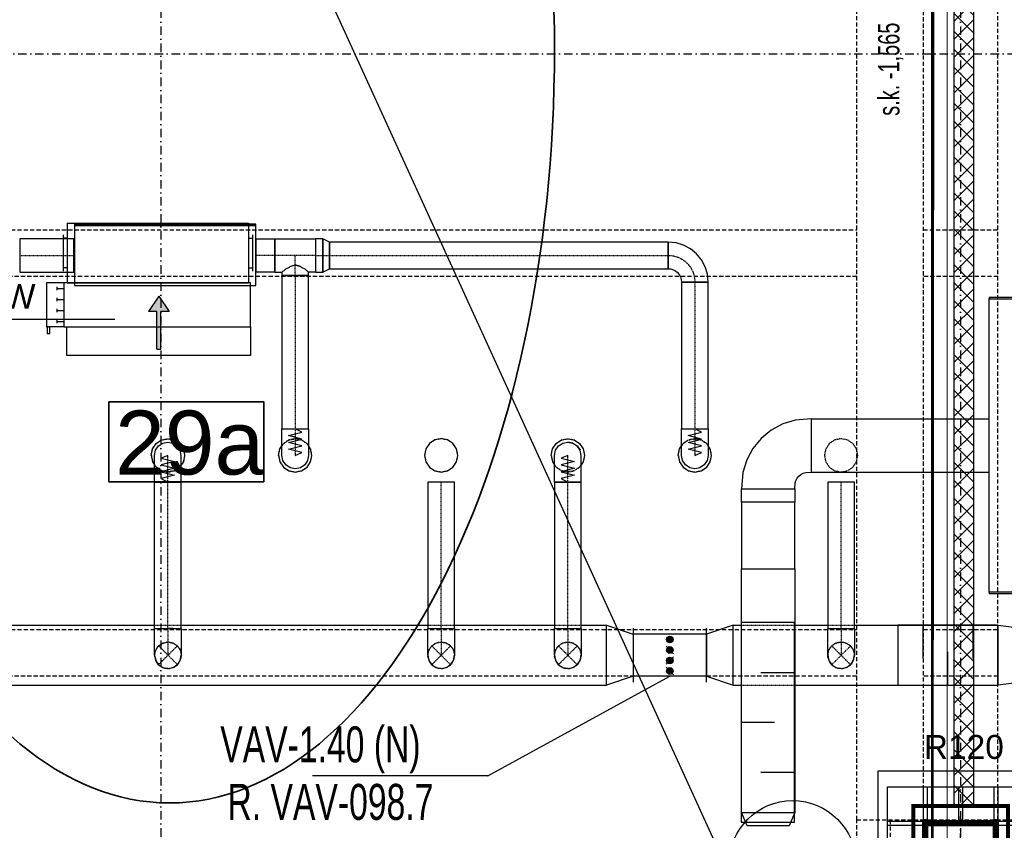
# Model space of a CAD drawing. Header units: centimetres. Extents: x -10729 to 144862, y -4437 to 43656.
# Tile 123 of 148: x 11554 to 12293, y 8617 to 9225. Entities that reach past the tile are written whole.
import ezdxf

# ---------------------------------------------------------------- set-up
doc = ezdxf.new("R2010")
doc.units = ezdxf.units.CM
doc.header["$LTSCALE"] = 0.1
for name, pattern in [('CADVENT_CENTERLINE', [9.9, 7.4, -1, 0.5, -1]), ('CADVENT_HIDDEN', [0.8, 0.25, -0.55]), ('Kondygnacja  -0_5$0$HIDDEN', [9.525, 6.35, -3.175]), ('Kondygnacja  -0_5$0$HIDDEN2', [4.7625, 3.175, -1.5875]), ('Osie rzutów$0$DASHDOT2', [12.7, 6.35, -3.175, 0, -3.175])]:
    doc.linetypes.add(name, pattern=pattern)
for name, color, linetype, lineweight in [('AU Odnośnik', 131, 'Continuous', 25), ('AU opis', 7, 'Continuous', 35), ('AU Osprzęt Siemens', 5, 'Continuous', 30), ('AU Sieć LON', 1, 'Continuous', 50), ('AU Strefa obsługiwana', 90, 'Continuous', 35), ('bgde_urządzenia', 3, 'Continuous', 30), ('Kondygnacja  -0_5$0$ARCH_WIDOK', 8, 'Continuous', 13)]:
    doc.layers.add(name, color=color, linetype=linetype, lineweight=lineweight)
for name, color, linetype in [('bgde-nawiewCEN', 7, 'Continuous'), ('bgde-nawiewDETAILS', 1, 'Continuous'), ('bgde-nawiewEXP', 1, 'Continuous'), ('bgde-nawiewHIDDEN', 1, 'Continuous'), ('bgde-wywiewEXP', 5, 'Continuous'), ('bgde_opis urządzen', 6, 'Continuous'), ('bgde_redukcja', 3, 'Continuous'), ('bgde_tlumik', 6, 'Continuous'), ('bgde_VAV', 4, 'Continuous'), ('Kondygnacja  -0_5$0$ARCH_INFO_ODPORNOŚĆ OGNIOWA', 8, 'Continuous'), ('Kondygnacja  -0_5$0$ARCH_KONSTR_POWYŻEJ RZUTU', 8, 'Kondygnacja  -0_5$0$HIDDEN'), ('Kondygnacja  -0_5$0$ARCH_KONSTR_POWYŻEJ RZUTU_IST', 8, 'Kondygnacja  -0_5$0$HIDDEN2'), ('Kondygnacja  -0_5$0$ARCH_OKŁADZINA', 8, 'Continuous'), ('Kondygnacja  -0_5$0$ARCH_SŁUPY', 8, 'Continuous'), ('Kondygnacja -1$0$ARCH_GK', 8, 'Continuous'), ('Kondygnacja -1$0$ARCH_MUROWANE', 8, 'Continuous'), ('Osie rzutów$0$ARCH_INFO_OSIE_IST', 8, 'Osie rzutów$0$DASHDOT2'), ('Osie rzutów$0$ARCH_INFO_OSIE_OPISY_IST', 8, 'Continuous')]:
    doc.layers.add(name, color=color, linetype=linetype)
doc.layers.add('Kondygnacja  -0_5$0$ARCH_KONSTRUKCJA_NIEWIDOCZNA', color=8, linetype='Continuous', plot=False)
doc.styles.add('Arial', font='ARIAL.TTF')
doc.styles.add('Kondygnacja  -0_5$0$Arial', font='ARIAL.TTF')
doc.styles.add('Kondygnacja  -0_5$0$BIKTS', font='bikromsw.shx', dxfattribs={"width": 0.8})
pattern_1 = [(45, (-1133.3117, -3177.9858), (-0.6735192, 0.6735192), [])]

# ---------------------------------------------------------------- blocks, each defined once
blk = doc.blocks.new('Osie rzutów')
at = {"layer": 'Osie rzutów$0$ARCH_INFO_OSIE_IST', "ltscale": 10}
for p, q in [((11660, 12510), (11660, 4623.26)), ((12260, 12510), (12260, 4623.26)), ((4436.04, 9200), (15156.54, 9200)), ((12260, 8570), (12260, 8630))]:
    blk.add_line(p, q, dxfattribs=at)
blk = doc.blocks.new('Kondygnacja  -0_5$0$słup_kwadrat')
at = {"layer": 'Kondygnacja  -0_5$0$ARCH_SŁUPY', "lineweight": 40}
h = blk.add_hatch(dxfattribs=at)
h.set_pattern_fill('ANSI31', color=256, scale=0.3, style=0)
h.set_pattern_definition(pattern_1)
h.paths.add_polyline_path([(36, 34), (39, 34), (39, 84), (36, 84)])
h = blk.add_hatch(dxfattribs=at)
h.set_pattern_fill('ANSI31', color=256, scale=0.3, style=0)
h.set_pattern_definition(pattern_1)
h.paths.add_polyline_path([(89, 80), (89, 83), (39, 83), (39, 80)])
h = blk.add_hatch(dxfattribs=at)
h.set_pattern_fill('ANSI31', color=256, scale=0.3, style=0)
h.set_pattern_definition(pattern_1)
h.paths.add_polyline_path([(89, 34), (92, 34), (92, 84), (89, 84)])
h = blk.add_hatch(dxfattribs=at)
h.set_pattern_fill('ANSI31', color=256, scale=0.3, style=0)
h.set_pattern_definition(pattern_1)
h.paths.add_polyline_path([(89, 57.5), (89, 60.5), (39, 60.5), (39, 57.5)])
h = blk.add_hatch(dxfattribs=at)
h.set_pattern_fill('ANSI31', color=256, scale=0.3, style=0)
h.set_pattern_definition(pattern_1)
h.paths.add_polyline_path([(89, 35), (89, 38), (39, 38), (39, 35)])
at = {"layer": 'Kondygnacja  -0_5$0$ARCH_KONSTRUKCJA_NIEWIDOCZNA'}
blk.add_lwpolyline([(119, 109), (119, 9), (9, 9), (9, 109)], close=True, dxfattribs=at)
for points in [[(36, 109), (36, 84)], [(39, 109), (39, 84)], [(62.5, 109), (62.5, 83)], [(65.5, 109), (65.5, 83)], [(89, 109), (89, 84)], [(92, 109), (92, 84)], [(9, 83), (36, 83)], [(92, 83), (119, 83)], [(9, 80), (36, 80)], [(92, 80), (119, 80)], [(9, 60.5), (36, 60.5)], [(92, 60.5), (119, 60.5)], [(9, 57.5), (36, 57.5)], [(92, 57.5), (119, 57.5)], [(9, 38), (36, 38)], [(92, 38), (119, 38)], [(9, 35), (36, 35)], [(36, 34), (36, 9)], [(39, 34), (39, 9)], [(62.5, 35), (62.5, 9)], [(65.49, 35), (65.49, 9)], [(89, 34), (89, 9)], [(92, 35), (119, 35)], [(92, 34), (92, 9)]]:
    blk.add_lwpolyline(points, dxfattribs=at)
at = {"layer": 'Kondygnacja  -0_5$0$ARCH_OKŁADZINA'}
blk.add_lwpolyline([(2, 121), (126, 121), (126, -3), (2, -3)], close=True, dxfattribs=at)
at = {"layer": 'Kondygnacja  -0_5$0$ARCH_SŁUPY', "lineweight": 40}
for p, q in [((39, 60.5), (89, 60.5)), ((89, 57.5), (39, 57.5))]:
    blk.add_line(p, q, dxfattribs=at)
at = {"layer": 'Kondygnacja  -0_5$0$ARCH_SŁUPY', "lineweight": 50, "const_width": 3}
blk.add_lwpolyline([(28.5, 94.5), (99.5, 94.5), (99.5, 23.5), (28.5, 23.5)], close=True, dxfattribs=at)
at = {"layer": 'Kondygnacja  -0_5$0$ARCH_SŁUPY', "lineweight": 40}
for points in [[(36, 84), (39, 84), (39, 34), (36, 34)], [(89, 84), (92, 84), (92, 34), (89, 34)]]:
    blk.add_lwpolyline(points, close=True, dxfattribs=at)
for points in [[(89, 83), (39, 83)], [(39, 80), (89, 80)], [(89, 38), (39, 38)], [(39, 35), (89, 35)]]:
    blk.add_lwpolyline(points, dxfattribs=at)
blk = doc.blocks.new('Kondygnacja  -0_5$0$konstrukcja istniejąca -0.5')
at = {"layer": 'Kondygnacja  -0_5$0$ARCH_KONSTR_POWYŻEJ RZUTU_IST', "ltscale": 10}
for points in [[(12182, 8625), (12182, 9775)], [(12232, 9775), (12232, 8625)], [(12288, 8625), (12288, 9775)], [(11138, 9067.89), (12182, 9067.89)], [(12232, 9067.89), (12288, 9067.89)], [(12182, 9032.89), (11138, 9032.89)], [(12288, 9032.89), (12232, 9032.89)], [(12338, 8575), (12182, 8575), (12182, 8625), (12338, 8625), (12338, 8575)]]:
    blk.add_lwpolyline(points, dxfattribs=at)
at = {"layer": 'Kondygnacja  -0_5$0$ARCH_KONSTR_POWYŻEJ RZUTU_IST', "ltscale": 10, "elevation": 0}
for points in [[(11138, 8767.89), (12182, 8767.89)], [(12232, 8767.89), (12288, 8767.89)], [(12182, 8732.89), (11138, 8732.89)], [(12288, 8732.89), (12232, 8732.89)], [(12207, 8625), (12207, 8575)]]:
    blk.add_lwpolyline(points, dxfattribs=at)
at = {"layer": 'Kondygnacja  -0_5$0$ARCH_KONSTR_POWYŻEJ RZUTU_IST', "style": 'Kondygnacja  -0_5$0$BIKTS', "width": 0.7}
blk.add_text('s.k. -1,565', height=16, rotation=90, dxfattribs=at).set_placement((12214.08, 9153.39))
blk = doc.blocks.new('315')
at = {"layer": 'bgde_VAV', "color": 3, "linetype": 'Continuous', "lineweight": -2}
for p, q in [((-3942.4, 66705.7), (-3942.4, 66660.7)), ((-3392.4, 66661.5), (-3392.4, 66706.5)), ((-3942.4, 66660.7), (-3942.4, 66345.7)), ((-3392.4, 66346.5), (-3392.4, 66661.5)), ((-3942.4, 66345.7), (-3942.4, 66300.7)), ((-3392.4, 66301.5), (-3392.4, 66346.5))]:
    blk.add_line(p, q, dxfattribs=at)
at = {"layer": 'bgde_VAV', "color": 3, "linetype": 'ByBlock', "lineweight": -2}
for p, q in [((-3942.4, 66661.5), (-3392.4, 66661.5)), ((-3942.4, 66346.5), (-3392.4, 66346.5))]:
    blk.add_line(p, q, dxfattribs=at)
at = {"layer": 'bgde_VAV', "color": 3, "linetype": 'Continuous', "lineweight": -3}
for p, q in [((-3695.2, 66650), (-3639.6, 66594.3)), ((-3667.4, 66622.1), (-3687.8, 66636.9)), ((-3667.4, 66622.1), (-3682.2, 66642.5)), ((-3667.4, 66622.1), (-3675.2, 66646.1)), ((-3667.4, 66622.1), (-3667.4, 66647.3)), ((-3667.4, 66622.1), (-3659.6, 66646.1)), ((-3667.4, 66622.1), (-3652.6, 66642.5)), ((-3667.4, 66622.1), (-3647, 66636.9)), ((-3639.6, 66571.2), (-3695.2, 66515.5)), ((-3667.4, 66622.1), (-3692.6, 66622.1)), ((-3667.4, 66622.1), (-3691.4, 66629.9)), ((-3667.4, 66622.1), (-3691.4, 66614.3)), ((-3667.4, 66622.1), (-3687.8, 66607.3)), ((-3667.4, 66543.4), (-3687.8, 66558.2)), ((-3667.4, 66622.1), (-3682.2, 66601.7)), ((-3667.4, 66543.4), (-3682.2, 66563.7)), ((-3667.4, 66622.1), (-3675.2, 66598.1)), ((-3667.4, 66543.4), (-3675.2, 66567.3)), ((-3667.4, 66622.1), (-3643.4, 66629.9)), ((-3667.4, 66622.1), (-3642.2, 66622.1)), ((-3667.4, 66622.1), (-3643.4, 66614.3)), ((-3667.4, 66622.1), (-3647, 66607.3)), ((-3667.4, 66622.1), (-3652.6, 66601.7)), ((-3667.4, 66622.1), (-3659.6, 66598.1)), ((-3667.4, 66622.1), (-3667.4, 66596.9)), ((-3667.4, 66543.4), (-3667.4, 66568.6)), ((-3667.4, 66543.4), (-3659.6, 66567.3)), ((-3667.4, 66543.4), (-3652.6, 66563.7)), ((-3667.4, 66543.4), (-3647, 66558.2)), ((-3695.2, 66492.5), (-3639.6, 66436.8)), ((-3667.4, 66543.4), (-3692.6, 66543.4)), ((-3667.4, 66543.4), (-3691.4, 66551.1)), ((-3667.4, 66543.4), (-3691.4, 66535.6)), ((-3667.4, 66543.4), (-3687.8, 66528.5)), ((-3667.4, 66543.4), (-3682.2, 66523)), ((-3667.4, 66464.6), (-3682.2, 66485)), ((-3667.4, 66543.4), (-3675.2, 66519.4)), ((-3667.4, 66464.6), (-3675.2, 66488.6)), ((-3667.4, 66543.4), (-3643.4, 66551.1)), ((-3667.4, 66543.4), (-3642.2, 66543.4)), ((-3667.4, 66543.4), (-3643.4, 66535.6)), ((-3667.4, 66543.4), (-3647, 66528.5)), ((-3667.4, 66543.4), (-3652.6, 66523)), ((-3667.4, 66543.4), (-3659.6, 66519.4)), ((-3667.4, 66543.4), (-3667.4, 66518.2)), ((-3667.4, 66464.6), (-3667.4, 66489.8)), ((-3667.4, 66464.6), (-3659.6, 66488.6)), ((-3667.4, 66464.6), (-3652.6, 66485)), ((-3667.4, 66464.6), (-3692.6, 66464.6)), ((-3667.4, 66464.6), (-3691.4, 66472.4)), ((-3667.4, 66464.6), (-3691.4, 66456.8)), ((-3667.4, 66464.6), (-3687.8, 66479.4)), ((-3667.4, 66464.6), (-3687.8, 66449.8)), ((-3667.4, 66464.6), (-3682.2, 66444.2)), ((-3667.4, 66464.6), (-3675.2, 66440.6)), ((-3667.4, 66385.9), (-3675.2, 66409.8)), ((-3667.4, 66464.6), (-3647, 66479.4)), ((-3667.4, 66464.6), (-3643.4, 66472.4)), ((-3667.4, 66464.6), (-3642.2, 66464.6)), ((-3667.4, 66464.6), (-3643.4, 66456.8)), ((-3667.4, 66464.6), (-3647, 66449.8)), ((-3667.4, 66464.6), (-3652.6, 66444.2)), ((-3667.4, 66464.6), (-3659.6, 66440.6)), ((-3667.4, 66464.6), (-3667.4, 66439.4)), ((-3667.4, 66385.9), (-3667.4, 66411.1)), ((-3667.4, 66385.9), (-3659.6, 66409.8)), ((-3667.4, 66385.9), (-3692.6, 66385.9)), ((-3667.4, 66385.9), (-3691.4, 66393.6)), ((-3667.4, 66385.9), (-3691.4, 66378.1)), ((-3667.4, 66385.9), (-3687.8, 66400.7)), ((-3667.4, 66385.9), (-3687.8, 66371)), ((-3667.4, 66385.9), (-3682.2, 66406.2)), ((-3667.4, 66385.9), (-3682.2, 66365.5)), ((-3667.4, 66385.9), (-3675.2, 66361.9)), ((-3667.4, 66385.9), (-3652.6, 66406.2)), ((-3667.4, 66385.9), (-3647, 66400.7)), ((-3667.4, 66385.9), (-3643.4, 66393.6)), ((-3667.4, 66385.9), (-3642.2, 66385.9)), ((-3667.4, 66385.9), (-3643.4, 66378.1)), ((-3667.4, 66385.9), (-3647, 66371)), ((-3667.4, 66385.9), (-3652.6, 66365.5)), ((-3667.4, 66385.9), (-3659.6, 66361.9)), ((-3667.4, 66385.9), (-3667.4, 66360.7))]:
    blk.add_line(p, q, dxfattribs=at)
for centre in [(-3667.4, 66622.1), (-3667.4, 66543.4), (-3667.4, 66464.6), (-3667.4, 66385.9)]:
    blk.add_ellipse(centre, major_axis=(0, 25.2), ratio=1, start_param=-1.570796, end_param=4.712389, dxfattribs=at)
blk = doc.blocks.new('t40')
at = {"layer": 'bgde_tlumik'}
for p, q in [((1122.5, 42729), (1122.5, 42479)), ((1497.5, 42729), (1497.5, 42479)), ((1310, 42279), (1310, 42529))]:
    blk.add_line(p, q, dxfattribs=at)
blk.add_lwpolyline([(1685, 42729), (935, 42729), (935, 42279), (1685, 42279)], close=True, dxfattribs=at)
blk = doc.blocks.new('t41')
at = {"layer": 'bgde_tlumik'}
for p, q in [((-92, 42375.8), (158, 42375.8)), ((-239.5, 42000.8), (10.5, 42000.8)), ((-92, 41625.8), (158, 41625.8))]:
    blk.add_line(p, q, dxfattribs=at)
blk.add_lwpolyline([(-239.5, 41250.8), (160.5, 41250.8), (160.5, 42750.8), (-239.5, 42750.8)], close=True, dxfattribs=at)

msp = doc.modelspace()

# ---------------------------------------------------------------- hatches: boundary and pattern name
at = {"layer": 'bgde_urządzenia'}
h = msp.add_hatch(color=256, dxfattribs=at)
h.paths.add_polyline_path([(11656.893, 8994.933), (11659.893, 8994.933), (11659.893, 9006.599), (11666.083, 9006.599), (11658.393, 9018.026), (11650.703, 9006.599), (11656.893, 9006.599)])
h.paths.add_polyline_path([(11656.893, 8978.265), (11659.893, 8978.265), (11659.893, 8994.933), (11656.893, 8994.933)])
at = {"layer": 'Kondygnacja -1$0$ARCH_MUROWANE', "linetype": 'Continuous', "lineweight": -3}
h = msp.add_hatch(dxfattribs=at)
h.set_pattern_fill('ANSI37', color=256, scale=3, style=0)
h.paths.add_polyline_path([(12270, 9510), (13342.695, 9510), (13342.695, 9525), (12270, 9525)])
h.paths.add_polyline_path([(12270, 9525), (12255, 9525), (12255, 8635.5), (12270, 8635.5)])

# ---------------------------------------------------------------- linework, layer by layer
at = {"layer": 'AU Odnośnik'}
msp.add_line((12100.754, 8553.749), (11698.226, 9434.761), dxfattribs=at)
at = {"layer": 'AU opis'}
msp.add_lwpolyline([(11620.832, 8938.787), (11737.221, 8938.787), (11737.221, 8878.779), (11620.832, 8878.779)], close=True, dxfattribs=at)
at = {"layer": 'AU Osprzęt Siemens'}
msp.add_circle((12133.94, 8591.995), 47.533, dxfattribs=at)
at = {"layer": 'AU Sieć LON', "color": 1}
for q in [(12238.525, 9537.446), (12239.765, 9536.927)]:
    msp.add_line((12238.525, 8205.137), q, dxfattribs=at)
at = {"layer": 'AU Strefa obsługiwana', "extrusion": (0, 0, -1)}
msp.add_ellipse((11666.498, 9203.414), major_axis=(0, 565.597), ratio=0.510585, start_param=-1.5707963, end_param=4.712389, dxfattribs=at)
at = {"layer": 'bgde-nawiewCEN', "linetype": 'CADVENT_CENTERLINE', "ltscale": 0.06}
for p, q in [((11554.058, 9048.64), (11594.696, 9048.64)), ((11595.096, 9048.64), (11594.696, 9048.64)), ((11731.096, 9048.64), (11731.496, 9048.64)), ((11745.496, 9048.64), (11731.496, 9048.64)), ((11760.796, 9048.64), (11745.496, 9048.64)), ((11760.796, 9033.64), (11760.796, 9048.64)), ((11776.096, 9048.64), (11760.796, 9048.64)), ((11776.096, 9048.64), (11786.396, 9048.64)), ((11786.396, 9048.64), (12040.621, 9048.64)), ((11760.796, 9033.64), (11760.796, 8918.603)), ((12060.621, 9028.64), (12060.621, 8918.603)), ((11760.796, 8918.603), (11760.796, 8916.734)), ((11760.796, 8916.734), (11760.796, 8911.623)), ((12060.621, 8918.603), (12060.621, 8916.734)), ((12060.621, 8916.734), (12060.621, 8911.623)), ((11760.796, 8911.623), (11760.796, 8908.843)), ((11760.796, 8908.843), (11760.796, 8906.491)), ((12060.621, 8911.623), (12060.621, 8908.843)), ((12060.621, 8908.843), (12060.621, 8906.491)), ((11760.796, 8906.491), (11760.796, 8904.529)), ((11760.796, 8904.529), (11760.796, 8902.923)), ((11760.796, 8902.923), (11760.796, 8901.637)), ((11760.796, 8901.637), (11760.796, 8900.636)), ((12060.621, 8906.491), (12060.621, 8904.529)), ((12060.621, 8904.529), (12060.621, 8902.923)), ((12060.621, 8902.923), (12060.621, 8901.637)), ((12060.621, 8901.637), (12060.621, 8900.636)), ((11665.301, 8898.556), (11665.301, 8898.603)), ((11665.301, 8898.443), (11665.301, 8898.556)), ((11665.301, 8898.224), (11665.301, 8898.443)), ((11665.301, 8897.863), (11665.301, 8898.224)), ((11665.301, 8897.323), (11665.301, 8897.863)), ((11665.301, 8896.571), (11665.301, 8897.323)), ((11665.301, 8895.569), (11665.301, 8896.571)), ((11665.301, 8894.283), (11665.301, 8895.569)), ((11665.301, 8892.677), (11665.301, 8894.283)), ((11760.796, 8900.636), (11760.796, 8899.883)), ((11760.796, 8899.883), (11760.796, 8899.344)), ((11760.796, 8899.344), (11760.796, 8898.983)), ((11760.796, 8898.983), (11760.796, 8898.763)), ((11760.796, 8898.763), (11760.796, 8898.651)), ((11760.796, 8898.651), (11760.796, 8898.603)), ((11965.301, 8898.556), (11965.301, 8898.603)), ((11965.301, 8898.443), (11965.301, 8898.556)), ((11965.301, 8898.224), (11965.301, 8898.443)), ((11965.301, 8897.863), (11965.301, 8898.224)), ((11965.301, 8897.323), (11965.301, 8897.863)), ((11965.301, 8896.571), (11965.301, 8897.323)), ((11965.301, 8895.569), (11965.301, 8896.571)), ((11965.301, 8894.283), (11965.301, 8895.569)), ((11965.301, 8892.677), (11965.301, 8894.283)), ((12060.621, 8900.636), (12060.621, 8899.883)), ((12060.621, 8899.883), (12060.621, 8899.344)), ((12060.621, 8899.344), (12060.621, 8898.983)), ((12060.621, 8898.983), (12060.621, 8898.763)), ((12060.621, 8898.763), (12060.621, 8898.651)), ((12060.621, 8898.651), (12060.621, 8898.603)), ((11665.301, 8890.716), (11665.301, 8892.677)), ((11665.301, 8888.363), (11665.301, 8890.716)), ((11665.301, 8885.584), (11665.301, 8888.363)), ((11965.301, 8890.716), (11965.301, 8892.677)), ((11965.301, 8888.363), (11965.301, 8890.716)), ((11965.301, 8885.584), (11965.301, 8888.363)), ((11665.301, 8880.473), (11665.301, 8885.584)), ((11665.301, 8878.603), (11665.301, 8880.473)), ((11965.301, 8880.473), (11965.301, 8885.584)), ((11965.301, 8878.603), (11965.301, 8880.473)), ((11665.301, 8768.612), (11665.301, 8878.603)), ((11870.301, 8768.612), (11870.301, 8878.603)), ((11965.301, 8768.612), (11965.301, 8878.603)), ((12170.301, 8768.612), (12170.301, 8878.603)), ((11665.301, 8768.606), (11665.301, 8748.606)), ((11870.301, 8768.606), (11870.301, 8748.606)), ((11965.301, 8768.606), (11965.301, 8748.606)), ((12170.301, 8768.606), (12170.301, 8748.606))]:
    msp.add_line(p, q, dxfattribs=at)
at = {"layer": 'bgde-nawiewCEN', "linetype": 'CADVENT_CENTERLINE', "ltscale": 0.06, "extrusion": (0, 0, -1)}
msp.add_arc((-12040.621, 9028.64), 20, 90, 180, dxfattribs=at)
at = {"layer": 'bgde-nawiewDETAILS', "linetype": 'CADVENT_HIDDEN'}
for p, q in [((11658.23, 8741.535), (11672.372, 8755.677)), ((11658.23, 8755.677), (11672.372, 8741.535)), ((11863.23, 8741.535), (11877.372, 8755.677)), ((11863.23, 8755.677), (11877.372, 8741.535)), ((11958.23, 8741.535), (11972.372, 8755.677)), ((11958.23, 8755.677), (11972.372, 8741.535)), ((12163.23, 8741.535), (12177.372, 8755.677)), ((12163.23, 8755.677), (12177.372, 8741.535))]:
    msp.add_line(p, q, dxfattribs=at)
at = {"layer": 'bgde-nawiewEXP', "linetype": 'Continuous'}
for points in [[(11595.096, 9071.14), (11731.096, 9071.14), (11731.096, 9072.14), (11595.096, 9072.14)], [(11595.096, 9026.14), (11731.096, 9026.14), (11731.096, 9071.14), (11595.096, 9071.14)], [(11554.058, 9036.14), (11594.696, 9036.14), (11594.696, 9061.14), (11554.058, 9061.14), (11554.058, 9037.092)], [(11731.496, 9036.14), (11731.496, 9061.14), (11745.496, 9061.14), (11745.496, 9036.14)], [(11776.096, 9036.14), (11781.581, 9036.14), (11781.581, 9061.14), (11776.096, 9061.14), (11776.096, 9037.092)], [(11781.581, 9036.14), (11786.396, 9038.64), (11786.396, 9058.64), (11781.581, 9061.14), (11781.581, 9037.092)], [(11786.396, 9038.64), (12040.621, 9038.64), (12040.621, 9058.64), (11786.396, 9058.64), (11786.396, 9039.402)], [(12040.621, 9038.64), (12042.572, 9038.448), (12044.448, 9037.879), (12046.177, 9036.955), (12047.692, 9035.712), (12048.936, 9034.196), (12049.86, 9032.467), (12050.429, 9030.591), (12050.621, 9028.64), (12070.621, 9028.64), (12070.044, 9034.493), (12068.337, 9040.121), (12065.565, 9045.308), (12061.834, 9049.854), (12057.288, 9053.585), (12052.101, 9056.357), (12046.474, 9058.064), (12040.621, 9058.64), (12040.621, 9039.402)], [(11750.796, 8918.603), (11770.796, 8918.603), (11770.796, 9033.64), (11750.796, 9033.64)], [(12050.621, 8918.603), (12070.621, 8918.603), (12070.621, 9028.64), (12050.621, 9028.64)], [(11750.796, 8900.636), (11750.796, 8918.603), (11770.796, 8918.603), (11770.796, 8898.603), (11770.035, 8894.776), (11767.867, 8891.532), (11764.623, 8889.364), (11760.796, 8888.603), (11756.969, 8889.364), (11753.725, 8891.532), (11751.558, 8894.776), (11750.796, 8898.603), (11750.796, 8899.883)], [(12050.621, 8898.603), (12050.621, 8918.603), (12070.621, 8918.603), (12070.621, 8898.603), (12069.86, 8894.776), (12067.692, 8891.532), (12064.448, 8889.364), (12060.621, 8888.603), (12056.794, 8889.364), (12053.55, 8891.532), (12051.382, 8894.776)], [(11857.801, 8898.603), (11858.752, 8893.82), (11861.462, 8889.764), (11865.517, 8887.055), (11870.301, 8886.103), (11875.084, 8887.055), (11879.14, 8889.764), (11881.849, 8893.82), (11882.801, 8898.603), (11881.849, 8903.387), (11879.14, 8907.442), (11875.084, 8910.152), (11870.301, 8911.103), (11865.517, 8910.152), (11861.462, 8907.442), (11858.752, 8903.387)], [(11860.301, 8768.612), (11880.301, 8768.612), (11880.301, 8878.603), (11860.301, 8878.603)], [(11955.301, 8768.612), (11975.301, 8768.612), (11975.301, 8878.603), (11955.301, 8878.603)], [(12160.301, 8768.612), (12180.301, 8768.612), (12180.301, 8878.603), (12160.301, 8878.603)], [(12287.801, 8726.106), (12287.801, 8771.106)]]:
    msp.add_lwpolyline(points, close=True, dxfattribs=at)
for points in [[(11594.696, 9036.14), (11594.696, 9061.14), (11595.096, 9061.14)], [(11731.096, 9036.14), (11731.496, 9036.14), (11731.496, 9061.14), (11731.096, 9061.14)], [(11745.496, 9036.14), (11745.496, 9061.14), (11776.096, 9061.14), (11776.096, 9036.14), (11770.796, 9036.14), (11770.035, 9036.902), (11769.396, 9037.092), (11767.867, 9038.62)], [(11594.696, 9036.14), (11595.096, 9036.14)], [(11745.496, 9036.14), (11750.796, 9036.14), (11750.796, 9033.64), (11764.623, 9033.64)], [(11750.796, 9036.14), (11751.558, 9036.902), (11752.197, 9037.092), (11753.725, 9038.62), (11756.371, 9039.802), (11756.969, 9040.4), (11760.796, 9041.539), (11764.623, 9040.4)], [(11764.623, 9040.4), (11760.796, 9041.539)], [(11764.623, 9040.4), (11765.222, 9039.802), (11767.867, 9038.62), (11769.396, 9037.092)], [(11764.623, 9033.64), (11770.796, 9033.64), (11770.796, 9036.14)], [(11764.623, 9033.64), (11760.796, 9033.64)], [(11652.801, 8898.603), (11653.752, 8903.387), (11656.462, 8907.442), (11660.517, 8910.152), (11665.301, 8911.103), (11670.084, 8910.152), (11674.14, 8907.442), (11676.849, 8903.387), (11677.801, 8898.603), (11676.849, 8893.82), (11675.301, 8891.502)], [(11952.801, 8898.603), (11953.752, 8903.387), (11956.462, 8907.442), (11960.517, 8910.152), (11965.301, 8911.103), (11970.084, 8910.152), (11974.14, 8907.442), (11976.849, 8903.387), (11977.801, 8898.603), (11976.849, 8893.82), (11975.301, 8891.502)], [(11655.301, 8878.603), (11655.301, 8898.603), (11656.062, 8902.43), (11658.23, 8905.674), (11661.474, 8907.842), (11665.301, 8908.603), (11669.128, 8907.842), (11672.372, 8905.674)], [(11672.372, 8905.674), (11669.128, 8907.842)], [(11672.372, 8878.603), (11675.301, 8878.603), (11675.301, 8898.603), (11674.54, 8902.43), (11672.372, 8905.674)], [(11672.372, 8905.674), (11674.54, 8902.43)], [(11748.296, 8898.603), (11749.248, 8893.82), (11751.957, 8889.764), (11756.013, 8887.055), (11760.796, 8886.103), (11765.58, 8887.055), (11769.635, 8889.764), (11772.345, 8893.82), (11773.296, 8898.603), (11772.345, 8903.387), (11770.796, 8905.704)], [(11748.296, 8898.603), (11749.248, 8903.387), (11750.796, 8905.704)], [(11955.301, 8878.603), (11955.301, 8898.603), (11956.062, 8902.43), (11958.23, 8905.674), (11961.474, 8907.842), (11965.301, 8908.603), (11969.128, 8907.842)], [(11969.128, 8907.842), (11965.301, 8908.603)], [(11969.128, 8907.842), (11972.372, 8905.674), (11974.54, 8902.43)], [(11972.372, 8878.603), (11975.301, 8878.603), (11975.301, 8898.603), (11974.54, 8902.43), (11972.372, 8905.674)], [(12048.121, 8898.603), (12049.072, 8893.82), (12051.782, 8889.764), (12055.837, 8887.055), (12060.621, 8886.103), (12065.404, 8887.055), (12069.46, 8889.764), (12072.169, 8893.82), (12073.121, 8898.603), (12072.169, 8903.387), (12070.621, 8905.704)], [(12048.121, 8898.603), (12049.072, 8903.387), (12050.621, 8905.704)], [(11652.801, 8898.603), (11653.752, 8893.82), (11655.301, 8891.502)], [(11952.801, 8898.603), (11953.752, 8893.82), (11955.301, 8891.502)], [(11655.301, 8768.612), (11655.301, 8878.603), (11669.128, 8878.603)], [(11655.301, 8878.603), (11672.372, 8878.603)], [(11669.128, 8768.612), (11675.301, 8768.612), (11675.301, 8878.603), (11665.301, 8878.603)], [(11672.372, 8878.603), (11669.128, 8878.603)], [(11955.301, 8878.603), (11969.128, 8878.603)], [(11969.128, 8878.603), (11965.301, 8878.603)], [(11969.128, 8878.603), (11972.372, 8878.603)], [(11972.372, 8878.603), (11969.128, 8878.603)], [(11470.301, 8771.106), (11655.301, 8771.106)], [(11655.301, 8768.612), (11669.128, 8768.612)], [(11655.301, 8748.606), (11655.301, 8768.606), (11669.128, 8768.606)], [(11669.128, 8768.612), (11665.301, 8768.612)], [(11669.128, 8768.606), (11665.301, 8768.606)], [(11669.128, 8768.606), (11675.301, 8768.606), (11675.301, 8748.606), (11674.867, 8746.422)], [(11675.301, 8771.106), (11860.301, 8771.106)], [(11860.301, 8748.606), (11860.301, 8768.606), (11880.301, 8768.606), (11880.301, 8748.606), (11879.884, 8746.509)], [(11880.301, 8771.106), (11955.301, 8771.106)], [(11955.301, 8748.606), (11955.301, 8768.606), (11975.301, 8768.606), (11975.301, 8748.606), (11974.877, 8746.475)], [(11975.301, 8771.106), (11994.311, 8771.106)], [(12089.31, 8771.106), (12095.351, 8771.106)], [(12135.351, 8771.106), (12160.301, 8771.106)], [(12160.301, 8748.606), (12160.301, 8768.606), (12180.301, 8768.606), (12180.301, 8748.606), (12179.893, 8746.557)], [(12180.301, 8771.106), (12287.801, 8771.106), (12287.801, 8771.106), (12287.801, 8726.106)], [(11655.301, 8748.606), (11656.062, 8744.779), (11656.539, 8744.065)], [(11655.301, 8748.606), (11656.062, 8744.779), (11658.23, 8741.535), (11656.993, 8743.386)], [(11655.372, 8747.418), (11655.438, 8748.275)], [(11655.372, 8747.418), (11656.582, 8743.709), (11658.03, 8742.018)], [(11672.372, 8741.535), (11674.54, 8744.779), (11675.301, 8748.606)], [(11672.509, 8741.866), (11673.162, 8742.424), (11674.929, 8745.903), (11675.101, 8748.122)], [(11860.301, 8748.606), (11861.062, 8744.779), (11861.575, 8744.011)], [(11860.301, 8748.606), (11861.062, 8744.779), (11863.23, 8741.535), (11862.042, 8743.312)], [(11860.382, 8747.335), (11860.446, 8748.256)], [(11860.382, 8747.335), (11861.623, 8743.636), (11863.027, 8742.024)], [(11877.372, 8741.535), (11879.54, 8744.779), (11880.301, 8748.606)], [(11877.517, 8741.884), (11878.213, 8742.491), (11879.951, 8745.984), (11880.098, 8748.117)], [(11955.301, 8748.606), (11956.062, 8744.779), (11956.561, 8744.032)], [(11955.301, 8748.606), (11956.062, 8744.779), (11958.23, 8741.535), (11957.023, 8743.341)], [(11955.378, 8747.368), (11955.443, 8748.264)], [(11955.378, 8747.368), (11956.607, 8743.665), (11958.028, 8742.022)], [(11972.372, 8741.535), (11974.54, 8744.779), (11975.301, 8748.606)], [(11972.514, 8741.877), (11973.193, 8742.464), (11974.942, 8745.952), (11975.099, 8748.119)], [(12160.301, 8748.606), (12161.062, 8744.779), (12161.596, 8743.98)], [(12160.301, 8748.606), (12161.062, 8744.779), (12163.23, 8741.535), (12162.069, 8743.271)], [(12160.388, 8747.288), (12160.45, 8748.246)], [(12160.388, 8747.288), (12161.647, 8743.595), (12163.026, 8742.026)], [(12177.372, 8741.535), (12179.54, 8744.779), (12180.301, 8748.606)], [(12177.521, 8741.894), (12178.242, 8742.528), (12179.964, 8746.03), (12180.097, 8748.114)], [(11658.23, 8741.535), (11661.474, 8739.367), (11662.317, 8739.199)], [(11658.23, 8741.535), (11661.474, 8739.367), (11665.301, 8738.606), (11663.118, 8739.04)], [(11658.561, 8741.398), (11659.12, 8740.745), (11662.598, 8738.978), (11664.818, 8738.806)], [(11665.301, 8738.606), (11669.128, 8739.367), (11672.372, 8741.535), (11670.521, 8740.298)], [(11665.301, 8738.606), (11669.128, 8739.367), (11669.842, 8739.844)], [(11665.632, 8738.743), (11666.488, 8738.676), (11670.198, 8739.887), (11671.889, 8741.334)], [(11672.372, 8741.535), (11674.54, 8744.779), (11674.707, 8745.621)], [(11863.23, 8741.535), (11866.474, 8739.367), (11867.38, 8739.187)], [(11863.23, 8741.535), (11866.474, 8739.367), (11870.301, 8738.606), (11868.204, 8739.023)], [(11863.579, 8741.39), (11864.186, 8740.693), (11867.679, 8738.955), (11869.812, 8738.808)], [(11870.301, 8738.606), (11874.128, 8739.367), (11877.372, 8741.535), (11875.594, 8740.347)], [(11870.301, 8738.606), (11874.128, 8739.367), (11874.896, 8739.88)], [(11870.65, 8738.75), (11871.572, 8738.687), (11875.271, 8739.928), (11876.883, 8741.332)], [(11877.372, 8741.535), (11879.54, 8744.779), (11879.72, 8745.685)], [(11958.23, 8741.535), (11961.474, 8739.367), (11962.355, 8739.192)], [(11958.23, 8741.535), (11961.474, 8739.367), (11965.301, 8738.606), (11963.17, 8739.03)], [(11958.572, 8741.393), (11959.159, 8740.714), (11962.647, 8738.964), (11964.814, 8738.807)], [(11965.301, 8738.606), (11969.128, 8739.367), (11972.372, 8741.535), (11970.565, 8740.328)], [(11965.301, 8738.606), (11969.128, 8739.367), (11969.874, 8739.866)], [(11965.643, 8738.747), (11966.539, 8738.683), (11970.242, 8739.911), (11971.885, 8741.333)], [(11972.372, 8741.535), (11974.54, 8744.779), (11974.715, 8745.659)], [(12163.23, 8741.535), (12166.474, 8739.367), (12167.416, 8739.179)], [(12163.23, 8741.535), (12166.474, 8739.367), (12170.301, 8738.606), (12168.252, 8739.013)], [(12163.589, 8741.386), (12164.223, 8740.664), (12167.725, 8738.943), (12169.81, 8738.809)], [(12170.301, 8738.606), (12174.128, 8739.367), (12177.372, 8741.535), (12175.635, 8740.374)], [(12170.301, 8738.606), (12174.128, 8739.367), (12174.926, 8739.901)], [(12170.66, 8738.755), (12171.619, 8738.693), (12175.312, 8739.952), (12176.881, 8741.331)], [(12177.372, 8741.535), (12179.54, 8744.779), (12179.727, 8745.721)], [(10834.801, 8726.106), (11994.311, 8726.106)], [(12089.31, 8726.106), (12095.351, 8726.106)], [(12135.351, 8726.106), (12287.801, 8726.106)]]:
    msp.add_lwpolyline(points, dxfattribs=at)
at = {"layer": 'bgde-nawiewEXP'}
for points in [[(11760.796, 8898.603), (11765.796, 8900.733), (11755.796, 8903.269), (11765.796, 8905.791), (11755.796, 8908.32), (11765.796, 8910.873), (11755.796, 8913.409), (11765.796, 8915.955), (11760.796, 8918.603)], [(12060.621, 8898.603), (12065.621, 8900.733), (12055.621, 8903.269), (12065.621, 8905.791), (12055.621, 8908.32), (12065.621, 8910.873), (12055.621, 8913.409), (12065.621, 8915.955), (12060.621, 8918.603)], [(11665.301, 8898.603), (11660.301, 8896.473), (11670.301, 8893.937), (11660.301, 8891.415), (11670.301, 8888.887), (11660.301, 8886.333), (11670.301, 8883.797), (11660.301, 8881.252), (11665.301, 8878.603)], [(11965.301, 8898.603), (11960.301, 8896.473), (11970.301, 8893.937), (11960.301, 8891.415), (11970.301, 8888.887), (11960.301, 8886.333), (11970.301, 8883.797), (11960.301, 8881.252), (11965.301, 8878.603)]]:
    msp.add_lwpolyline(points, dxfattribs=at)
at = {"layer": 'bgde-nawiewEXP', "linetype": 'Continuous', "elevation": 11}
for points in [[(12014.311, 8732.856), (11994.311, 8726.106), (11994.311, 8771.106), (12014.311, 8764.356)], [(12069.31, 8732.856), (12089.31, 8726.106), (12089.31, 8771.106), (12069.31, 8764.356)], [(12307.801, 8728.606), (12287.801, 8726.106), (12287.801, 8771.106), (12307.801, 8768.606)]]:
    msp.add_lwpolyline(points, close=True, dxfattribs=at)
at = {"layer": 'bgde-nawiewHIDDEN', "linetype": 'CADVENT_HIDDEN'}
for points in [[(11595.096, 9036.14), (11595.096, 9061.14)], [(11731.096, 9036.14), (11731.096, 9061.14)], [(11652.801, 8898.603), (11653.752, 8903.387), (11656.462, 8907.442), (11660.517, 8910.152), (11665.301, 8911.103), (11670.084, 8910.152), (11674.14, 8907.442), (11676.849, 8903.387), (11677.801, 8898.603), (11676.849, 8893.82), (11674.14, 8889.764), (11670.084, 8887.055), (11665.301, 8886.103), (11660.517, 8887.055), (11656.462, 8889.764), (11660.517, 8887.055), (11665.301, 8886.103), (11670.084, 8887.055), (11674.14, 8889.764), (11675.301, 8891.502)], [(11748.296, 8898.603), (11749.248, 8893.82), (11751.957, 8889.764), (11756.013, 8887.055), (11760.796, 8886.103), (11765.58, 8887.055), (11769.635, 8889.764), (11772.345, 8893.82), (11773.296, 8898.603), (11772.345, 8903.387), (11769.635, 8907.442), (11765.58, 8910.152), (11760.796, 8911.103), (11756.013, 8910.152), (11751.957, 8907.442), (11750.796, 8905.704)], [(11748.296, 8898.603), (11749.248, 8903.387), (11751.957, 8907.442), (11756.013, 8910.152), (11760.796, 8911.103), (11765.58, 8910.152), (11769.635, 8907.442), (11770.796, 8905.704)], [(11952.801, 8898.603), (11953.752, 8903.387), (11956.462, 8907.442), (11960.517, 8910.152), (11965.301, 8911.103), (11970.084, 8910.152), (11974.14, 8907.442), (11976.849, 8903.387), (11977.801, 8898.603), (11976.849, 8893.82), (11974.14, 8889.764), (11970.084, 8887.055), (11965.301, 8886.103), (11960.517, 8887.055), (11956.462, 8889.764), (11960.517, 8887.055), (11965.301, 8886.103), (11970.084, 8887.055), (11974.14, 8889.764), (11975.301, 8891.502)], [(12048.121, 8898.603), (12049.072, 8893.82), (12051.782, 8889.764), (12055.837, 8887.055), (12060.621, 8886.103), (12065.404, 8887.055), (12069.46, 8889.764), (12072.169, 8893.82), (12073.121, 8898.603), (12072.169, 8903.387), (12069.46, 8907.442), (12065.404, 8910.152), (12060.621, 8911.103), (12055.837, 8910.152), (12051.782, 8907.442), (12050.621, 8905.704)], [(12048.121, 8898.603), (12049.072, 8903.387), (12051.782, 8907.442), (12055.837, 8910.152), (12060.621, 8911.103), (12065.404, 8910.152), (12069.46, 8907.442), (12070.621, 8905.704)], [(11652.801, 8898.603), (11653.752, 8893.82), (11656.462, 8889.764), (11655.301, 8891.502)], [(11952.801, 8898.603), (11953.752, 8893.82), (11956.462, 8889.764), (11955.301, 8891.502)], [(11655.301, 8771.106), (11675.301, 8771.106)], [(11860.301, 8771.106), (11880.301, 8771.106)], [(11955.301, 8771.106), (11975.301, 8771.106)], [(12095.351, 8771.106), (12135.351, 8771.106)], [(12160.301, 8771.106), (12180.301, 8771.106)], [(11655.301, 8748.606), (11656.062, 8752.433), (11658.23, 8755.677), (11661.474, 8757.844), (11665.301, 8758.606), (11669.128, 8757.844), (11672.372, 8755.677), (11674.54, 8752.433), (11675.301, 8748.606)], [(11655.438, 8748.275), (11655.673, 8751.308), (11657.44, 8754.787), (11660.404, 8757.325), (11664.114, 8758.535), (11668.004, 8758.234), (11671.482, 8756.466), (11674.02, 8753.502), (11675.23, 8749.793), (11675.101, 8748.122)], [(11860.301, 8748.606), (11861.062, 8752.433), (11863.23, 8755.677), (11866.474, 8757.844), (11870.301, 8758.606), (11874.128, 8757.844), (11877.372, 8755.677), (11879.54, 8752.433), (11880.301, 8748.606)], [(11860.446, 8748.256), (11860.651, 8751.227), (11862.389, 8754.721), (11865.331, 8757.283), (11869.03, 8758.525), (11872.923, 8758.256), (11876.416, 8756.518), (11878.979, 8753.576), (11880.22, 8749.876), (11880.098, 8748.117)], [(11955.301, 8748.606), (11956.062, 8752.433), (11958.23, 8755.677), (11961.474, 8757.844), (11965.301, 8758.606), (11969.128, 8757.844), (11972.372, 8755.677), (11974.54, 8752.433), (11975.301, 8748.606)], [(11955.443, 8748.264), (11955.66, 8751.26), (11957.409, 8754.747), (11960.36, 8757.3), (11964.063, 8758.529), (11967.955, 8758.247), (11971.443, 8756.497), (11973.995, 8753.546), (11975.224, 8749.843), (11975.099, 8748.119)], [(12160.301, 8748.606), (12161.062, 8752.433), (12163.23, 8755.677), (12166.474, 8757.844), (12170.301, 8758.606), (12174.128, 8757.844), (12177.372, 8755.677), (12179.54, 8752.433), (12180.301, 8748.606)], [(12160.45, 8748.246), (12160.638, 8751.182), (12162.36, 8754.683), (12165.29, 8757.26), (12168.983, 8758.518), (12172.877, 8758.268), (12176.378, 8756.547), (12178.955, 8753.617), (12180.214, 8749.924), (12180.097, 8748.114)], [(11674.707, 8745.621), (11674.867, 8746.422)], [(11879.72, 8745.685), (11879.884, 8746.509)], [(11974.715, 8745.659), (11974.877, 8746.475)], [(12179.727, 8745.721), (12179.893, 8746.557)], [(11656.539, 8744.065), (11656.993, 8743.386)], [(11658.03, 8742.018), (11658.561, 8741.398)], [(11662.317, 8739.199), (11663.118, 8739.04)], [(11664.818, 8738.806), (11665.632, 8738.743)], [(11669.842, 8739.844), (11670.521, 8740.298)], [(11671.889, 8741.334), (11672.509, 8741.866)], [(11861.575, 8744.011), (11862.042, 8743.312)], [(11863.027, 8742.024), (11863.579, 8741.39)], [(11867.38, 8739.187), (11868.204, 8739.023)], [(11869.812, 8738.808), (11870.65, 8738.75)], [(11874.896, 8739.88), (11875.594, 8740.347)], [(11876.883, 8741.332), (11877.517, 8741.884)], [(11956.561, 8744.032), (11957.023, 8743.341)], [(11958.028, 8742.022), (11958.572, 8741.393)], [(11962.355, 8739.192), (11963.17, 8739.03)], [(11964.814, 8738.807), (11965.643, 8738.747)], [(11969.874, 8739.866), (11970.565, 8740.328)], [(11971.885, 8741.333), (11972.514, 8741.877)], [(12161.596, 8743.98), (12162.069, 8743.271)], [(12163.026, 8742.026), (12163.589, 8741.386)], [(12167.416, 8739.179), (12168.252, 8739.013)], [(12169.81, 8738.809), (12170.66, 8738.755)], [(12174.926, 8739.901), (12175.635, 8740.374)], [(12176.881, 8741.331), (12177.521, 8741.894)], [(12095.351, 8726.106), (12135.351, 8726.106)]]:
    msp.add_lwpolyline(points, dxfattribs=at)
for points in [[(11857.801, 8898.603), (11858.752, 8893.82), (11861.462, 8889.764), (11865.517, 8887.055), (11870.301, 8886.103), (11875.084, 8887.055), (11879.14, 8889.764), (11881.849, 8893.82), (11882.801, 8898.603), (11881.849, 8903.387), (11879.14, 8907.442), (11875.084, 8910.152), (11870.301, 8911.103), (11865.517, 8910.152), (11861.462, 8907.442), (11858.752, 8903.387)], [(12157.801, 8898.603), (12158.752, 8893.82), (12161.462, 8889.764), (12165.517, 8887.055), (12170.301, 8886.103), (12175.084, 8887.055), (12179.14, 8889.764), (12181.849, 8893.82), (12182.801, 8898.603), (12181.849, 8903.387), (12179.14, 8907.442), (12175.084, 8910.152), (12170.301, 8911.103), (12165.517, 8910.152), (12161.462, 8907.442), (12158.752, 8903.387)], [(12157.801, 8898.603), (12158.752, 8893.82), (12161.462, 8889.764), (12165.517, 8887.055), (12170.301, 8886.103), (12175.084, 8887.055), (12179.14, 8889.764), (12181.849, 8893.82), (12182.801, 8898.603), (12181.849, 8903.387), (12179.14, 8907.442), (12175.084, 8910.152), (12170.301, 8911.103), (12165.517, 8910.152), (12161.462, 8907.442), (12158.752, 8903.387)]]:
    msp.add_lwpolyline(points, close=True, dxfattribs=at)
at = {"layer": 'bgde-wywiewEXP', "linetype": 'Continuous'}
for points in [[(12148.176, 8886), (12148.176, 8926), (12281.41, 8926), (12281.41, 9016.014), (12326.41, 9016.014), (12326.41, 8796.014), (12281.41, 8796.014), (12281.41, 8926)], [(12148.176, 8886), (12148.176, 8886), (12281.41, 8886), (12281.41, 8926)], [(12095.676, 8630.676), (12095.676, 8813.5), (12135.676, 8813.5), (12135.676, 8630.676)]]:
    msp.add_lwpolyline(points, dxfattribs=at)
for points in [[(12281.41, 9016.014), (12326.41, 9016.014), (12326.41, 9017.014), (12281.41, 9017.014)], [(12095.676, 8813.5), (12135.676, 8813.5), (12135.676, 8863.5), (12095.676, 8863.5), (12095.676, 8873.5), (12135.676, 8873.5), (12135.869, 8877.95), (12136.438, 8879.826), (12137.362, 8881.555), (12138.605, 8883.071), (12140.121, 8884.314), (12141.85, 8885.239), (12143.726, 8885.808), (12148.177, 8886), (12148.176, 8926), (12135.922, 8925.039), (12126.542, 8922.194), (12117.898, 8917.573), (12110.321, 8911.355), (12104.103, 8903.778), (12099.482, 8895.134), (12096.637, 8885.754), (12095.676, 8873.5), (12135.676, 8873.5), (12135.676, 8863.5), (12095.676, 8863.5)], [(12281.41, 8795.014), (12326.41, 8795.014), (12326.41, 8796.014), (12281.41, 8796.014)], [(12135.676, 8630.676), (12131.426, 8620.676), (12099.926, 8620.676), (12095.676, 8630.676)]]:
    msp.add_lwpolyline(points, close=True, dxfattribs=at)
at = {"layer": 'bgde_opis urządzen'}
for p, q in [((11365.114, 9000.808), (11565.002, 9000.808)), ((11565.002, 9000.808), (11625.525, 9000.808))]:
    msp.add_line(p, q, dxfattribs=at)
at = {"layer": 'bgde_urządzenia'}
for p, q in [((11589.793, 9072.933, -129), (11589.793, 9027.933, -129)), ((11589.793, 9072.933, -129), (11725.793, 9072.933, -129)), ((11725.793, 9072.933, -129), (11725.793, 9027.933, -129)), ((11586.793, 9064.183, -129), (11586.793, 9036.683, -129)), ((11728.793, 9064.183, -129), (11728.793, 9036.683, -129)), ((11589.793, 9061.683, -129), (11586.793, 9061.683, -129)), ((11725.793, 9061.683, -129), (11728.793, 9061.683, -129)), ((11589.793, 9039.183, -129), (11586.793, 9039.183, -129)), ((11725.793, 9039.183, -129), (11728.793, 9039.183, -129)), ((11574.293, 9027.933, -129), (11574.293, 8994.933, -129)), ((11587.293, 9027.933, -129), (11574.293, 9027.933, -129)), ((11727.293, 9027.933, -129), (11587.293, 9027.933, -129)), ((11587.293, 9027.933, -129), (11587.293, 8994.933, -129)), ((11589.793, 9027.933, -129), (11725.793, 9027.933, -129)), ((11727.293, 8994.933, -129), (11727.293, 9027.933, -129)), ((11582.093, 9022.558, -129), (11582.093, 9025.058, -129)), ((11582.093, 9023.808, -129), (11587.293, 9023.808, -129)), ((11582.093, 9014.308, -129), (11582.093, 9016.808, -129)), ((11582.093, 9015.558, -129), (11587.293, 9015.558, -129)), ((11658.393, 9018.026, -129), (11650.703, 9006.599, -129)), ((11658.393, 9018.026, -129), (11666.083, 9006.599, -129)), ((11582.093, 9006.058, -129), (11582.093, 9008.558, -129)), ((11582.093, 9007.308, -129), (11587.293, 9007.308, -129)), ((11656.893, 9006.599, -129), (11650.703, 9006.599, -129)), ((11656.893, 8978.265, -129), (11656.893, 9006.599, -129)), ((11666.083, 9006.599, -129), (11659.893, 9006.599, -129)), ((11659.893, 8978.265, -129), (11659.893, 9006.599, -129)), ((11582.093, 8997.808, -129), (11582.093, 9000.308, -129)), ((11582.093, 8999.058, -129), (11587.293, 8999.058, -129)), ((11587.293, 8994.933, -129), (11574.293, 8994.933, -129)), ((11574.293, 8994.933, -129), (11575.793, 8994.933, -129)), ((11574.793, 8994.933, -129), (11574.793, 8989.933, -129)), ((11574.793, 8989.933, -129), (11576.793, 8989.933, -129)), ((11576.793, 8989.933, -129), (11576.793, 8994.933, -129)), ((11587.293, 8994.933, -129), (11589.493, 8994.933, -129)), ((11589.493, 8973.433, -129), (11589.493, 8994.933, -129)), ((11589.493, 8994.933, -129), (11727.293, 8994.933, -129)), ((11727.293, 8994.933, -129), (11727.293, 8973.433, -129)), ((11656.893, 8978.265, -129), (11659.893, 8978.265, -129)), ((11727.293, 8973.433, -129), (11589.493, 8973.433, -129))]:
    msp.add_line(p, q, dxfattribs=at)
at = {"layer": 'bgde_VAV'}
for q in [(12041.811, 8732.856), (11773.657, 8658.207)]:
    msp.add_line((11905.304, 8658.207), q, dxfattribs=at)
at = {"layer": 'Kondygnacja  -0_5$0$ARCH_WIDOK'}
msp.add_lwpolyline([(12250, 9514.017), (12250, 7694.017)], dxfattribs=at)
at = {"layer": 'Kondygnacja -1$0$ARCH_GK', "linetype": 'Continuous', "lineweight": -3}
for p, q in [((12270, 8635.5), (12270, 9510)), ((12250, 8635.5), (12270, 8635.5))]:
    msp.add_line(p, q, dxfattribs=at)
msp.add_lwpolyline([(12270, 9525), (12255, 9525), (12255, 8635.5), (12270, 8635.5), (12270, 9525)], dxfattribs=at)

# ---------------------------------------------------------------- block references
at = {"layer": 'bgde_redukcja', "xscale": 0.1000000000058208, "yscale": 0.09999999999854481, "zscale": 0.1, "rotation": 180}
msp.add_blockref('315', (11675.071, 15399.004), dxfattribs=at)
at = {"layer": 'bgde_tlumik', "xscale": 0.1000000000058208, "yscale": 0.09999999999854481, "zscale": 0.1}
for name in ['t41', 't40']:
    msp.add_blockref(name, (12119.304, 4498.207), dxfattribs=at)
at = {"layer": 'Kondygnacja  -0_5$0$ARCH_KONSTR_POWYŻEJ RZUTU'}
msp.add_blockref('Kondygnacja  -0_5$0$konstrukcja istniejąca -0.5', (0, 0), dxfattribs=at)
at = {"layer": 'Kondygnacja  -0_5$0$ARCH_SŁUPY'}
msp.add_blockref('Kondygnacja  -0_5$0$słup_kwadrat', (12196, 8541), dxfattribs=at)
at = {"layer": 'Osie rzutów$0$ARCH_INFO_OSIE_OPISY_IST'}
msp.add_blockref('Osie rzutów', (0, 0), dxfattribs=at)

# ---------------------------------------------------------------- texts
at = {"layer": 'AU opis', "insert": (11625.642, 8932.194), "char_height": 48, "width": 72.77772, "attachment_point": 1, "style": 'Arial'}
msp.add_mtext('29a', dxfattribs=at)
at = {"layer": 'bgde_opis urządzen', "insert": (11367.502, 9027.09, 1120.623), "char_height": 18.326, "width": 421.7149, "attachment_point": 1, "style": 'Arial'}
msp.add_mtext('Qch całk.=5,5KW', dxfattribs=at)
at = {"layer": 'bgde_VAV', "width": 0.7}
for s, p in [('VAV-1.40 (N)', (11704.517, 8668.233, 288)), ('R. VAV-098.7', (11709.912, 8625.09, 288))]:
    msp.add_text(s, height=27, dxfattribs=at).set_placement(p)
at = {"layer": 'Kondygnacja  -0_5$0$ARCH_INFO_ODPORNOŚĆ OGNIOWA', "insert": (12262.378, 8694.687), "char_height": 18, "width": 53.33252, "attachment_point": 5, "style": 'Kondygnacja  -0_5$0$Arial'}
msp.add_mtext('\\PR120', dxfattribs=at)

doc.saveas('drawing.dxf')
